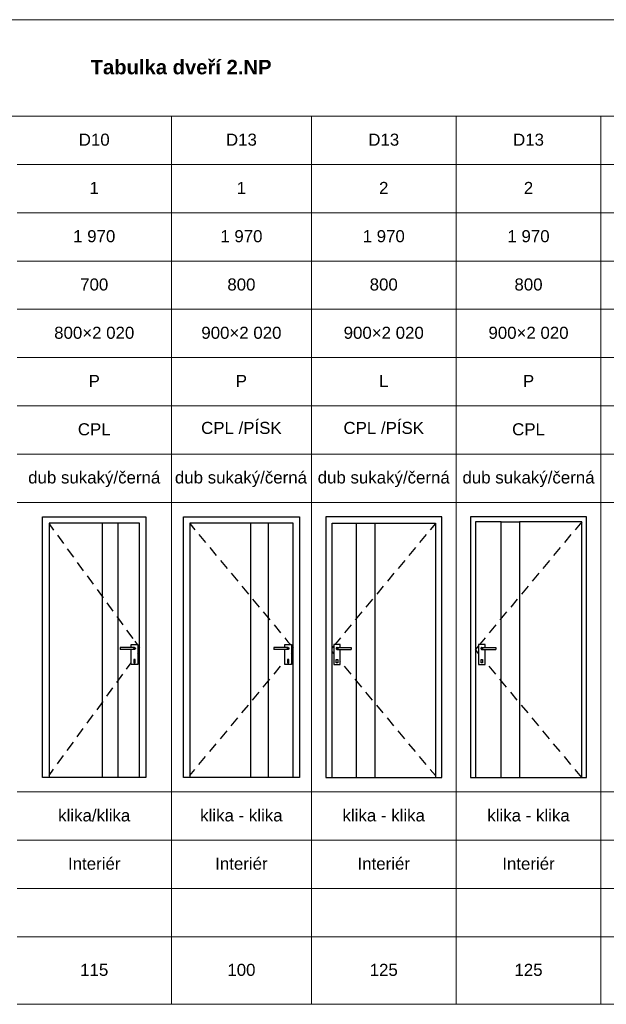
# Paper-space layout 'x TABULKA DVEŘÍ 2.NP' of a CAD drawing. Header units: millimetres. Extents: x 6 to 415, y 5 to 229.
# Tile 2 of 3: x 177 to 283, y 52 to 229. Entities that reach past the tile are written whole.
import ezdxf
from ezdxf.xclip import XClip

# ---------------------------------------------------------------- set-up
doc = ezdxf.new("R2010")
doc.units = ezdxf.units.MM
doc.header["$MEASUREMENT"] = 0
doc.header["$XCLIPFRAME"] = 0
doc.styles.add('GENEROVANÝ_STYL_1', font='txt')
doc.styles.add('GENEROVANÝ_STYL_2', font='txt')

# ---------------------------------------------------------------- blocks, each defined once
blk = doc.blocks.new('Kresba_1_1', base_point=(6.25, 228.9))
at = {"color": 7, "linetype": 'Continuous', "lineweight": 13, "ltscale": 0.869565}
for p, q in [((6.25, 228.9), (406.25, 228.9)), ((6.25, 211.51), (406.25, 211.51)), ((204.51, 202.81), (204.51, 211.51)), ((229.73, 202.81), (229.73, 211.51)), ((255.82, 202.81), (255.82, 211.51)), ((281.9, 202.81), (281.9, 211.51)), ((176.69, 202.81), (204.51, 202.81)), ((204.51, 202.81), (229.73, 202.81)), ((204.51, 194.12), (204.51, 202.81)), ((229.73, 202.81), (255.82, 202.81)), ((229.73, 194.12), (229.73, 202.81)), ((255.82, 202.81), (281.9, 202.81)), ((255.82, 194.12), (255.82, 202.81)), ((281.9, 202.81), (321.03, 202.81)), ((281.9, 194.12), (281.9, 202.81)), ((176.69, 194.12), (204.51, 194.12)), ((204.51, 194.12), (229.73, 194.12)), ((204.51, 185.42), (204.51, 194.12)), ((229.73, 194.12), (255.82, 194.12)), ((229.73, 185.42), (229.73, 194.12)), ((255.82, 194.12), (281.9, 194.12)), ((255.82, 185.42), (255.82, 194.12)), ((281.9, 194.12), (321.03, 194.12)), ((281.9, 185.42), (281.9, 194.12)), ((176.69, 185.42), (204.51, 185.42)), ((204.51, 185.42), (229.73, 185.42)), ((204.51, 176.73), (204.51, 185.42)), ((229.73, 185.42), (255.82, 185.42)), ((229.73, 176.73), (229.73, 185.42)), ((255.82, 185.42), (281.9, 185.42)), ((255.82, 176.73), (255.82, 185.42)), ((281.9, 185.42), (321.03, 185.42)), ((281.9, 176.73), (281.9, 185.42)), ((176.69, 176.73), (204.51, 176.73)), ((204.51, 176.73), (229.73, 176.73)), ((204.51, 168.03), (204.51, 176.73)), ((229.73, 176.73), (255.82, 176.73)), ((229.73, 168.03), (229.73, 176.73)), ((255.82, 176.73), (281.9, 176.73)), ((255.82, 168.03), (255.82, 176.73)), ((281.9, 176.73), (321.03, 176.73)), ((281.9, 168.03), (281.9, 176.73)), ((176.69, 168.03), (204.51, 168.03)), ((204.51, 168.03), (229.73, 168.03)), ((204.51, 159.33), (204.51, 168.03)), ((229.73, 168.03), (255.82, 168.03)), ((229.73, 159.33), (229.73, 168.03)), ((255.82, 168.03), (281.9, 168.03)), ((255.82, 159.33), (255.82, 168.03)), ((281.9, 168.03), (321.03, 168.03)), ((281.9, 159.33), (281.9, 168.03)), ((176.69, 159.33), (204.51, 159.33)), ((204.51, 159.33), (229.73, 159.33)), ((204.51, 150.64), (204.51, 159.33)), ((229.73, 159.33), (255.82, 159.33)), ((229.73, 150.64), (229.73, 159.33)), ((255.82, 159.33), (281.9, 159.33)), ((255.82, 150.64), (255.82, 159.33)), ((281.9, 159.33), (321.03, 159.33)), ((281.9, 150.64), (281.9, 159.33)), ((176.69, 150.64), (204.51, 150.64)), ((204.51, 150.64), (229.73, 150.64)), ((204.51, 141.94), (204.51, 150.64)), ((229.73, 150.64), (255.82, 150.64)), ((229.73, 141.94), (229.73, 150.64)), ((255.82, 150.64), (281.9, 150.64)), ((255.82, 141.94), (255.82, 150.64)), ((281.9, 150.64), (321.03, 150.64)), ((281.9, 141.94), (281.9, 150.64)), ((176.69, 141.94), (204.51, 141.94)), ((204.51, 141.94), (229.73, 141.94)), ((204.51, 89.77), (204.51, 141.94)), ((229.73, 141.94), (255.82, 141.94)), ((229.73, 89.77), (229.73, 141.94)), ((255.82, 141.94), (281.9, 141.94)), ((255.82, 89.77), (255.82, 141.94)), ((281.9, 141.94), (321.03, 141.94)), ((281.9, 89.77), (281.9, 141.94)), ((176.69, 89.77), (204.51, 89.77)), ((204.51, 89.77), (229.73, 89.77)), ((204.51, 81.07), (204.51, 89.77)), ((229.73, 89.77), (255.82, 89.77)), ((229.73, 81.07), (229.73, 89.77)), ((255.82, 89.77), (281.9, 89.77)), ((255.82, 81.07), (255.82, 89.77)), ((281.9, 89.77), (321.03, 89.77)), ((281.9, 81.07), (281.9, 89.77)), ((176.69, 81.07), (204.51, 81.07)), ((204.51, 81.07), (229.73, 81.07)), ((204.51, 72.38), (204.51, 81.07)), ((229.73, 81.07), (255.82, 81.07)), ((229.73, 72.38), (229.73, 81.07)), ((255.82, 81.07), (281.9, 81.07)), ((255.82, 72.38), (255.82, 81.07)), ((281.9, 81.07), (321.03, 81.07)), ((281.9, 72.38), (281.9, 81.07)), ((176.69, 72.38), (204.51, 72.38)), ((204.51, 72.38), (229.73, 72.38)), ((204.51, 63.68), (204.51, 72.38)), ((229.73, 72.38), (255.82, 72.38)), ((229.73, 63.68), (229.73, 72.38)), ((255.82, 72.38), (281.9, 72.38)), ((255.82, 63.68), (255.82, 72.38)), ((281.9, 72.38), (321.03, 72.38)), ((281.9, 63.68), (281.9, 72.38)), ((176.69, 63.68), (204.51, 63.68)), ((204.51, 63.68), (229.73, 63.68)), ((204.51, 51.51), (204.51, 63.68)), ((229.73, 63.68), (255.82, 63.68)), ((229.73, 51.51), (229.73, 63.68)), ((255.82, 63.68), (281.9, 63.68)), ((255.82, 51.51), (255.82, 63.68)), ((281.9, 63.68), (321.03, 63.68)), ((281.9, 51.51), (281.9, 63.68)), ((176.69, 51.51), (204.51, 51.51)), ((204.51, 51.51), (229.73, 51.51)), ((229.73, 51.51), (255.82, 51.51)), ((255.82, 51.51), (281.9, 51.51)), ((281.9, 51.51), (321.03, 51.51))]:
    blk.add_line(p, q, dxfattribs=at)
at = {"color": 1, "linetype": 'Continuous', "lineweight": 25, "ltscale": 0.869565}
for p, q in [((181.3, 138.17), (181.3, 139.33)), ((181.3, 139.33), (199.9, 139.33)), ((199.9, 139.33), (199.9, 138.17)), ((206.66, 138.17), (206.66, 139.33)), ((206.66, 139.33), (227.58, 139.33)), ((227.58, 139.33), (227.58, 138.17)), ((232.31, 139.33), (232.31, 138.17)), ((253.23, 139.33), (232.31, 139.33)), ((253.23, 138.17), (253.23, 139.33)), ((279.32, 139.33), (258.4, 139.33)), ((258.4, 139.33), (258.4, 138.17)), ((259.28, 138.45), (259.28, 92.38)), ((263.95, 138.45), (259.28, 138.45)), ((263.95, 92.38), (263.95, 138.45)), ((263.95, 138.45), (267.23, 138.45)), ((267.23, 138.45), (267.23, 92.38)), ((278.44, 138.45), (267.23, 138.45)), ((278.44, 138.45), (277.25, 137.02)), ((278.44, 92.38), (278.44, 138.45)), ((279.32, 138.17), (279.32, 139.33)), ((181.3, 92.38), (181.3, 138.17)), ((182.46, 138.17), (182.46, 92.38)), ((198.73, 138.17), (182.46, 138.17)), ((182.46, 138.07), (183.28, 136.95)), ((192.03, 138.17), (192.03, 92.38)), ((194.91, 92.38), (194.91, 138.17)), ((198.73, 92.38), (198.73, 138.17)), ((199.9, 138.17), (199.9, 92.38)), ((206.66, 92.38), (206.66, 138.17)), ((207.82, 138.17), (207.82, 92.38)), ((226.42, 138.17), (207.82, 138.17)), ((207.82, 138.12), (208.73, 137.02)), ((218.75, 138.17), (218.75, 92.38)), ((222.03, 92.38), (222.03, 138.17)), ((226.42, 92.38), (226.42, 138.17)), ((227.58, 138.17), (227.58, 92.38)), ((232.31, 138.17), (232.31, 92.38)), ((233.47, 92.38), (233.47, 138.17)), ((233.47, 138.17), (252.07, 138.17)), ((237.86, 92.38), (237.86, 138.17)), ((241.14, 138.17), (241.14, 92.38)), ((252.07, 138.12), (251.16, 137.02)), ((252.07, 138.17), (252.07, 92.38)), ((253.23, 92.38), (253.23, 138.17)), ((258.4, 138.17), (258.4, 92.38)), ((279.32, 92.38), (279.32, 138.17)), ((183.97, 136.01), (185.06, 134.51)), ((209.47, 136.13), (210.66, 134.7)), ((250.42, 136.13), (249.23, 134.7)), ((276.5, 136.13), (275.32, 134.7)), ((185.75, 133.57), (186.85, 132.07)), ((211.41, 133.8), (212.6, 132.37)), ((248.49, 133.8), (247.3, 132.37)), ((274.57, 133.8), (273.38, 132.37)), ((213.34, 131.48), (214.53, 130.05)), ((246.55, 131.48), (245.36, 130.05)), ((272.64, 131.48), (271.45, 130.05)), ((187.53, 131.13), (188.63, 129.63)), ((189.31, 128.69), (190.41, 127.19)), ((215.27, 129.16), (216.46, 127.73)), ((244.62, 129.16), (243.43, 127.73)), ((270.71, 129.16), (269.52, 127.73)), ((191.1, 126.25), (192.19, 124.75)), ((217.2, 126.83), (218.39, 125.4)), ((242.69, 126.83), (241.5, 125.4)), ((268.78, 126.83), (267.59, 125.4)), ((219.14, 124.51), (220.32, 123.08)), ((240.76, 124.51), (239.57, 123.08)), ((266.84, 124.51), (265.65, 123.08)), ((192.88, 123.81), (193.98, 122.31)), ((194.66, 121.37), (195.76, 119.87)), ((221.07, 122.19), (222.26, 120.76)), ((238.82, 122.19), (237.64, 120.76)), ((264.91, 122.19), (263.72, 120.76)), ((196.44, 118.93), (197.54, 117.43)), ((223, 119.86), (224.19, 118.43)), ((236.89, 119.86), (235.7, 118.43)), ((262.98, 119.86), (261.79, 118.43)), ((224.93, 117.54), (225.51, 116.84)), ((234.96, 117.54), (234.38, 116.84)), ((261.05, 117.54), (260.47, 116.84)), ((195.29, 115.79), (195.29, 115.78)), ((197.41, 115.79), (195.29, 115.79)), ((195.29, 115.78), (195.29, 115.77)), ((195.29, 115.77), (195.29, 115.76)), ((195.29, 115.76), (195.29, 115.74)), ((195.29, 115.74), (195.29, 115.71)), ((195.29, 115.71), (195.29, 115.69)), ((195.29, 115.69), (195.29, 115.66)), ((195.29, 115.66), (195.29, 115.62)), ((195.29, 115.62), (195.29, 115.59)), ((195.29, 115.59), (195.29, 115.56)), ((195.29, 115.56), (195.29, 115.53)), ((195.29, 115.53), (195.29, 115.51)), ((195.29, 115.51), (195.29, 115.49)), ((195.29, 115.49), (195.29, 115.47)), ((195.29, 115.47), (195.29, 115.46)), ((195.29, 115.46), (195.29, 115.46)), ((197.41, 115.46), (195.29, 115.46)), ((197.27, 115.79), (197.27, 116.32)), ((197.27, 116.32), (198.43, 116.32)), ((197.27, 112.72), (197.27, 115.46)), ((197.63, 115.79), (197.41, 115.79)), ((197.63, 115.46), (197.41, 115.46)), ((197.79, 115.79), (197.63, 115.79)), ((197.79, 115.46), (197.63, 115.46)), ((197.68, 115.76), (197.69, 115.74)), ((197.69, 115.51), (197.68, 115.49)), ((197.69, 115.74), (197.7, 115.71)), ((197.7, 115.53), (197.69, 115.51)), ((197.7, 115.71), (197.71, 115.69)), ((197.71, 115.56), (197.7, 115.53)), ((197.71, 115.69), (197.71, 115.66)), ((197.71, 115.66), (197.71, 115.62)), ((197.71, 115.62), (197.71, 115.59)), ((197.71, 115.59), (197.71, 115.56)), ((197.85, 115.79), (197.79, 115.79)), ((197.85, 115.46), (197.79, 115.46)), ((197.85, 115.79), (197.88, 115.78)), ((197.88, 115.46), (197.85, 115.46)), ((197.87, 115.76), (197.89, 115.74)), ((197.89, 115.51), (197.87, 115.49)), ((197.88, 115.78), (197.91, 115.77)), ((197.91, 115.47), (197.88, 115.46)), ((197.89, 115.74), (197.91, 115.71)), ((197.91, 115.53), (197.89, 115.51)), ((197.91, 115.77), (197.94, 115.76)), ((197.91, 115.71), (197.93, 115.69)), ((197.93, 115.56), (197.91, 115.53)), ((197.94, 115.49), (197.91, 115.47)), ((197.92, 116.92), (198.35, 116.32)), ((197.93, 115.69), (197.93, 115.66)), ((197.93, 115.66), (197.94, 115.62)), ((197.94, 115.62), (197.93, 115.59)), ((197.93, 115.59), (197.93, 115.56)), ((197.94, 115.76), (197.97, 115.74)), ((197.97, 115.51), (197.94, 115.49)), ((197.97, 115.74), (197.99, 115.71)), ((197.99, 115.53), (197.97, 115.51)), ((197.99, 115.71), (198, 115.69)), ((198, 115.56), (197.99, 115.53)), ((198, 115.69), (198.01, 115.66)), ((198.01, 115.59), (198, 115.56)), ((198.01, 115.66), (198.01, 115.62)), ((198.01, 115.62), (198.01, 115.59)), ((198.43, 116.32), (198.43, 112.72)), ((198.43, 116.21), (198.73, 115.8)), ((222.98, 115.79), (222.98, 115.78)), ((225.09, 115.79), (222.98, 115.79)), ((222.98, 115.78), (222.98, 115.77)), ((222.98, 115.77), (222.98, 115.76)), ((222.98, 115.76), (222.98, 115.74)), ((222.98, 115.74), (222.98, 115.71)), ((222.98, 115.71), (222.98, 115.69)), ((222.98, 115.69), (222.98, 115.66)), ((222.98, 115.66), (222.98, 115.62)), ((222.98, 115.62), (222.98, 115.59)), ((222.98, 115.59), (222.98, 115.56)), ((222.98, 115.56), (222.98, 115.53)), ((222.98, 115.53), (222.98, 115.51)), ((222.98, 115.51), (222.98, 115.49)), ((222.98, 115.49), (222.98, 115.47)), ((222.98, 115.47), (222.98, 115.46)), ((222.98, 115.46), (222.98, 115.46)), ((225.09, 115.46), (222.98, 115.46)), ((224.95, 115.79), (224.95, 116.32)), ((224.95, 116.32), (226.12, 116.32)), ((224.95, 112.72), (224.95, 115.46)), ((225.31, 115.79), (225.09, 115.79)), ((225.31, 115.46), (225.09, 115.46)), ((225.48, 115.79), (225.31, 115.79)), ((225.48, 115.46), (225.31, 115.46)), ((225.36, 115.76), (225.37, 115.74)), ((225.37, 115.51), (225.36, 115.49)), ((225.37, 115.74), (225.38, 115.71)), ((225.38, 115.53), (225.37, 115.51)), ((225.38, 115.71), (225.39, 115.69)), ((225.39, 115.56), (225.38, 115.53)), ((225.39, 115.69), (225.4, 115.66)), ((225.4, 115.59), (225.39, 115.56)), ((225.4, 115.66), (225.4, 115.62)), ((225.4, 115.62), (225.4, 115.59)), ((225.53, 115.79), (225.48, 115.79)), ((225.53, 115.46), (225.48, 115.46)), ((225.51, 116.84), (225.94, 116.32)), ((225.53, 115.79), (225.57, 115.78)), ((225.57, 115.46), (225.53, 115.46)), ((225.56, 115.76), (225.58, 115.74)), ((225.58, 115.51), (225.56, 115.49)), ((225.57, 115.78), (225.6, 115.77)), ((225.6, 115.47), (225.57, 115.46)), ((225.58, 115.74), (225.6, 115.71)), ((225.6, 115.53), (225.58, 115.51)), ((225.6, 115.77), (225.63, 115.76)), ((225.6, 115.71), (225.61, 115.69)), ((225.61, 115.56), (225.6, 115.53)), ((225.63, 115.49), (225.6, 115.47)), ((225.61, 115.69), (225.62, 115.66)), ((225.62, 115.59), (225.61, 115.56)), ((225.62, 115.66), (225.62, 115.62)), ((225.62, 115.62), (225.62, 115.59)), ((225.63, 115.76), (225.65, 115.74)), ((225.65, 115.51), (225.63, 115.49)), ((225.65, 115.74), (225.67, 115.71)), ((225.67, 115.53), (225.65, 115.51)), ((225.67, 115.71), (225.69, 115.69)), ((225.69, 115.56), (225.67, 115.53)), ((225.69, 115.69), (225.69, 115.66)), ((225.69, 115.66), (225.7, 115.62)), ((225.7, 115.62), (225.69, 115.59)), ((225.69, 115.59), (225.69, 115.56)), ((226.12, 116.32), (226.12, 112.72)), ((226.12, 116.11), (226.42, 115.75)), ((233.78, 116.11), (233.47, 115.75)), ((234.94, 116.32), (233.78, 116.32)), ((233.78, 116.32), (233.78, 112.72)), ((234.38, 116.84), (233.95, 116.32)), ((234.2, 115.66), (234.19, 115.62)), ((234.19, 115.62), (234.2, 115.59)), ((234.21, 115.69), (234.2, 115.66)), ((234.2, 115.59), (234.21, 115.56)), ((234.22, 115.71), (234.21, 115.69)), ((234.21, 115.56), (234.22, 115.53)), ((234.24, 115.74), (234.22, 115.71)), ((234.22, 115.53), (234.24, 115.51)), ((234.27, 115.76), (234.24, 115.74)), ((234.24, 115.51), (234.27, 115.49)), ((234.29, 115.77), (234.27, 115.76)), ((234.28, 115.69), (234.27, 115.66)), ((234.27, 115.66), (234.27, 115.62)), ((234.27, 115.62), (234.27, 115.59)), ((234.27, 115.59), (234.28, 115.56)), ((234.27, 115.49), (234.29, 115.47)), ((234.29, 115.71), (234.28, 115.69)), ((234.28, 115.56), (234.29, 115.53)), ((234.33, 115.78), (234.29, 115.77)), ((234.31, 115.74), (234.29, 115.71)), ((234.29, 115.53), (234.31, 115.51)), ((234.29, 115.47), (234.33, 115.46)), ((234.34, 115.76), (234.31, 115.74)), ((234.31, 115.51), (234.34, 115.49)), ((234.36, 115.79), (234.33, 115.78)), ((234.33, 115.46), (234.36, 115.46)), ((234.36, 115.79), (234.42, 115.79)), ((234.36, 115.46), (234.42, 115.46)), ((234.42, 115.79), (234.58, 115.79)), ((234.42, 115.46), (234.58, 115.46)), ((234.5, 115.66), (234.49, 115.62)), ((234.49, 115.62), (234.5, 115.59)), ((234.51, 115.71), (234.5, 115.69)), ((234.5, 115.69), (234.5, 115.66)), ((234.5, 115.59), (234.5, 115.56)), ((234.5, 115.56), (234.51, 115.53)), ((234.52, 115.74), (234.51, 115.71)), ((234.51, 115.53), (234.52, 115.51)), ((234.53, 115.76), (234.52, 115.74)), ((234.52, 115.51), (234.53, 115.49)), ((234.58, 115.79), (234.8, 115.79)), ((234.58, 115.46), (234.8, 115.46)), ((234.8, 115.79), (236.91, 115.79)), ((234.8, 115.46), (236.91, 115.46)), ((234.94, 115.79), (234.94, 116.32)), ((234.94, 112.72), (234.94, 115.46)), ((236.91, 115.79), (236.91, 115.78)), ((236.91, 115.78), (236.91, 115.77)), ((236.91, 115.77), (236.91, 115.76)), ((236.91, 115.76), (236.91, 115.74)), ((236.91, 115.74), (236.91, 115.71)), ((236.91, 115.71), (236.91, 115.69)), ((236.91, 115.69), (236.91, 115.66)), ((236.91, 115.66), (236.91, 115.62)), ((236.91, 115.62), (236.91, 115.59)), ((236.91, 115.59), (236.91, 115.56)), ((236.91, 115.56), (236.91, 115.53)), ((236.91, 115.53), (236.91, 115.51)), ((236.91, 115.51), (236.91, 115.49)), ((236.91, 115.49), (236.91, 115.47)), ((236.91, 115.47), (236.91, 115.46)), ((236.91, 115.46), (236.91, 115.46)), ((259.86, 116.11), (259.28, 115.41)), ((259.86, 114.72), (259.28, 115.41)), ((261.03, 116.32), (259.86, 116.32)), ((259.86, 116.32), (259.86, 112.72)), ((260.47, 116.84), (260.04, 116.32)), ((260.29, 115.69), (260.28, 115.66)), ((260.28, 115.66), (260.28, 115.62)), ((260.28, 115.62), (260.28, 115.59)), ((260.28, 115.59), (260.29, 115.56)), ((260.31, 115.71), (260.29, 115.69)), ((260.29, 115.56), (260.31, 115.53)), ((260.33, 115.74), (260.31, 115.71)), ((260.31, 115.53), (260.33, 115.51)), ((260.35, 115.76), (260.33, 115.74)), ((260.33, 115.51), (260.35, 115.49)), ((260.38, 115.77), (260.35, 115.76)), ((260.35, 115.49), (260.38, 115.47)), ((260.37, 115.69), (260.36, 115.66)), ((260.36, 115.66), (260.36, 115.62)), ((260.36, 115.62), (260.36, 115.59)), ((260.36, 115.59), (260.37, 115.56)), ((260.38, 115.71), (260.37, 115.69)), ((260.37, 115.56), (260.38, 115.53)), ((260.41, 115.78), (260.38, 115.77)), ((260.4, 115.74), (260.38, 115.71)), ((260.38, 115.53), (260.4, 115.51)), ((260.38, 115.47), (260.41, 115.46)), ((260.42, 115.76), (260.4, 115.74)), ((260.4, 115.51), (260.42, 115.49)), ((260.44, 115.79), (260.41, 115.78)), ((260.41, 115.46), (260.44, 115.46)), ((260.44, 115.79), (260.5, 115.79)), ((260.44, 115.46), (260.5, 115.46)), ((260.5, 115.79), (260.66, 115.79)), ((260.5, 115.46), (260.66, 115.46)), ((260.59, 115.69), (260.58, 115.66)), ((260.58, 115.66), (260.58, 115.62)), ((260.58, 115.62), (260.58, 115.59)), ((260.58, 115.59), (260.59, 115.56)), ((260.61, 115.74), (260.59, 115.71)), ((260.59, 115.71), (260.59, 115.69)), ((260.59, 115.56), (260.59, 115.53)), ((260.59, 115.53), (260.61, 115.51)), ((260.62, 115.76), (260.61, 115.74)), ((260.61, 115.51), (260.62, 115.49)), ((260.66, 115.79), (260.89, 115.79)), ((260.66, 115.46), (260.89, 115.46)), ((260.89, 115.79), (263, 115.79)), ((260.89, 115.46), (263, 115.46)), ((261.03, 115.79), (261.03, 116.32)), ((261.03, 112.72), (261.03, 115.46)), ((263, 115.79), (263, 115.78)), ((263, 115.78), (263, 115.77)), ((263, 115.77), (263, 115.76)), ((263, 115.76), (263, 115.74)), ((263, 115.74), (263, 115.71)), ((263, 115.71), (263, 115.69)), ((263, 115.69), (263, 115.66)), ((263, 115.66), (263, 115.62)), ((263, 115.62), (263, 115.59)), ((263, 115.59), (263, 115.56)), ((263, 115.56), (263, 115.53)), ((263, 115.53), (263, 115.51)), ((263, 115.51), (263, 115.49)), ((263, 115.49), (263, 115.47)), ((263, 115.47), (263, 115.46)), ((263, 115.46), (263, 115.46)), ((197.99, 113.6), (197.71, 113.6)), ((197.71, 113.6), (197.71, 113)), ((197.99, 113), (197.99, 113.6)), ((198.43, 114.62), (198.73, 115.03)), ((225.67, 113.6), (225.4, 113.6)), ((225.4, 113.6), (225.4, 113)), ((225.67, 113), (225.67, 113.6)), ((226.12, 114.72), (226.42, 115.08)), ((233.78, 114.72), (233.47, 115.08)), ((234.22, 113), (234.22, 113.6)), ((234.22, 113.6), (234.5, 113.6)), ((234.5, 113.6), (234.5, 113)), ((260.3, 113), (260.3, 113.6)), ((260.3, 113.6), (260.58, 113.6)), ((260.58, 113.6), (260.58, 113)), ((196.44, 111.9), (197.27, 113.03)), ((198.43, 112.72), (197.27, 112.72)), ((197.71, 113), (197.99, 113)), ((223, 110.97), (224.19, 112.4)), ((224.93, 113.29), (224.95, 113.32)), ((226.12, 112.72), (224.95, 112.72)), ((225.4, 113), (225.67, 113)), ((233.78, 112.72), (234.94, 112.72)), ((234.5, 113), (234.22, 113)), ((234.96, 113.29), (234.94, 113.32)), ((236.89, 110.97), (235.7, 112.4)), ((259.86, 112.72), (261.03, 112.72)), ((260.58, 113), (260.3, 113)), ((261.05, 113.29), (261.03, 113.32)), ((262.98, 110.97), (261.79, 112.4)), ((194.66, 109.46), (195.76, 110.96)), ((221.07, 108.64), (222.26, 110.07)), ((238.82, 108.64), (237.64, 110.07)), ((264.91, 108.64), (263.72, 110.07)), ((192.88, 107.02), (193.98, 108.52)), ((219.14, 106.32), (220.32, 107.75)), ((240.76, 106.32), (239.57, 107.75)), ((266.84, 106.32), (265.65, 107.75)), ((191.1, 104.58), (192.19, 106.08)), ((217.2, 104), (218.39, 105.43)), ((242.69, 104), (241.5, 105.43)), ((268.78, 104), (267.59, 105.43)), ((189.31, 102.14), (190.41, 103.64)), ((215.27, 101.67), (216.46, 103.1)), ((244.62, 101.67), (243.43, 103.1)), ((270.71, 101.67), (269.52, 103.1)), ((187.53, 99.7), (188.63, 101.2)), ((213.34, 99.35), (214.53, 100.78)), ((246.55, 99.35), (245.36, 100.78)), ((272.64, 99.35), (271.45, 100.78)), ((185.75, 97.26), (186.85, 98.76)), ((211.41, 97.03), (212.6, 98.46)), ((248.49, 97.03), (247.3, 98.46)), ((274.57, 97.03), (273.38, 98.46)), ((183.97, 94.82), (185.06, 96.32)), ((209.47, 94.7), (210.66, 96.13)), ((250.42, 94.7), (249.23, 96.13)), ((276.5, 94.7), (275.32, 96.13)), ((182.46, 92.38), (181.3, 92.38)), ((182.46, 92.76), (183.28, 93.88)), ((192.03, 92.38), (182.46, 92.38)), ((194.91, 92.38), (192.03, 92.38)), ((198.73, 92.38), (194.91, 92.38)), ((199.9, 92.38), (198.73, 92.38)), ((207.82, 92.38), (206.66, 92.38)), ((207.82, 92.71), (208.73, 93.81)), ((218.75, 92.38), (207.82, 92.38)), ((222.03, 92.38), (218.75, 92.38)), ((226.42, 92.38), (222.03, 92.38)), ((227.58, 92.38), (226.42, 92.38)), ((232.31, 92.38), (233.47, 92.38)), ((233.47, 92.38), (237.86, 92.38)), ((237.86, 92.38), (241.14, 92.38)), ((241.14, 92.38), (252.07, 92.38)), ((252.07, 92.71), (251.16, 93.81)), ((252.07, 92.38), (253.23, 92.38)), ((258.4, 92.38), (259.28, 92.38)), ((259.28, 92.38), (263.95, 92.38)), ((263.95, 92.38), (267.23, 92.38)), ((267.23, 92.38), (278.44, 92.38)), ((278.44, 92.38), (277.25, 93.81)), ((278.44, 92.38), (279.32, 92.38))]:
    blk.add_line(p, q, dxfattribs=at)
at = {"color": 7, "linetype": 'Continuous', "lineweight": 13, "attachment_point": 5}
for s, insert, char_height, style in [('\\A1;{\\pqc;\\fArial|b1|i0|c238|p38;Tabulka dveří 2.NP }', (206.25, 220.34), 2.6087, 'GENEROVANÝ_STYL_1'), ('\\A1;{\\pqc;\\fArial|b0|i0|c238|p38;D10}', (190.6, 207.27), 2.1739, 'GENEROVANÝ_STYL_2'), ('\\A1;{\\pqc;\\fArial|b0|i0|c238|p38;D13}', (217.12, 207.27), 2.1739, 'GENEROVANÝ_STYL_2'), ('\\A1;{\\pqc;\\fArial|b0|i0|c238|p38;D13}', (242.77, 207.27), 2.1739, 'GENEROVANÝ_STYL_2'), ('\\A1;{\\pqc;\\fArial|b0|i0|c238|p38;D13}', (268.86, 207.27), 2.1739, 'GENEROVANÝ_STYL_2'), ('\\A1;{\\pqc;\\fArial|b0|i0|c238|p38;1}', (190.6, 198.59), 2.1739, 'GENEROVANÝ_STYL_2'), ('\\A1;{\\pqc;\\fArial|b0|i0|c238|p38;1}', (217.12, 198.59), 2.1739, 'GENEROVANÝ_STYL_2'), ('\\A1;{\\pqc;\\fArial|b0|i0|c238|p38;2}', (242.77, 198.59), 2.1739, 'GENEROVANÝ_STYL_2'), ('\\A1;{\\pqc;\\fArial|b0|i0|c238|p38;2}', (268.86, 198.59), 2.1739, 'GENEROVANÝ_STYL_2'), ('\\A1;{\\pqc;\\fArial|b0|i0|c238|p38;1\xa0970}', (190.6, 189.88), 2.1739, 'GENEROVANÝ_STYL_2'), ('\\A1;{\\pqc;\\fArial|b0|i0|c238|p38;1\xa0970}', (217.12, 189.88), 2.1739, 'GENEROVANÝ_STYL_2'), ('\\A1;{\\pqc;\\fArial|b0|i0|c238|p38;1\xa0970}', (242.77, 189.88), 2.1739, 'GENEROVANÝ_STYL_2'), ('\\A1;{\\pqc;\\fArial|b0|i0|c238|p38;1\xa0970}', (268.86, 189.88), 2.1739, 'GENEROVANÝ_STYL_2'), ('\\A1;{\\pqc;\\fArial|b0|i0|c238|p38;700}', (190.6, 181.18), 2.1739, 'GENEROVANÝ_STYL_2'), ('\\A1;{\\pqc;\\fArial|b0|i0|c238|p38;800}', (217.12, 181.18), 2.1739, 'GENEROVANÝ_STYL_2'), ('\\A1;{\\pqc;\\fArial|b0|i0|c238|p38;800}', (242.77, 181.18), 2.1739, 'GENEROVANÝ_STYL_2'), ('\\A1;{\\pqc;\\fArial|b0|i0|c238|p38;800}', (268.86, 181.18), 2.1739, 'GENEROVANÝ_STYL_2'), ('\\A1;{\\pqc;\\fArial|b0|i0|c238|p38;800×2\xa0020}', (190.6, 172.48), 2.1739, 'GENEROVANÝ_STYL_2'), ('\\A1;{\\pqc;\\fArial|b0|i0|c238|p38;900×2\xa0020}', (217.12, 172.48), 2.1739, 'GENEROVANÝ_STYL_2'), ('\\A1;{\\pqc;\\fArial|b0|i0|c238|p38;900×2\xa0020}', (242.77, 172.48), 2.1739, 'GENEROVANÝ_STYL_2'), ('\\A1;{\\pqc;\\fArial|b0|i0|c238|p38;900×2\xa0020}', (268.86, 172.48), 2.1739, 'GENEROVANÝ_STYL_2'), ('\\A1;{\\pqc;\\fArial|b0|i0|c238|p38;P}', (190.6, 163.81), 2.1739, 'GENEROVANÝ_STYL_2'), ('\\A1;{\\pqc;\\fArial|b0|i0|c238|p38;P}', (217.12, 163.81), 2.1739, 'GENEROVANÝ_STYL_2'), ('\\A1;{\\pqc;\\fArial|b0|i0|c238|p38;L}', (242.77, 163.81), 2.1739, 'GENEROVANÝ_STYL_2'), ('\\A1;{\\pqc;\\fArial|b0|i0|c238|p38;P}', (268.86, 163.81), 2.1739, 'GENEROVANÝ_STYL_2'), ('\\A1;{\\pqc;\\fArial|b0|i0|c238|p38;CPL}', (190.6, 155.09), 2.1739, 'GENEROVANÝ_STYL_2'), ('\\A1;{\\pqc;\\fArial|b0|i0|c238|p38;CPL /PÍSK}', (217.12, 155.34), 2.1739, 'GENEROVANÝ_STYL_2'), ('\\A1;{\\pqc;\\fArial|b0|i0|c238|p38;CPL /PÍSK}', (242.77, 155.34), 2.1739, 'GENEROVANÝ_STYL_2'), ('\\A1;{\\pqc;\\fArial|b0|i0|c238|p38;CPL}', (268.86, 155.09), 2.1739, 'GENEROVANÝ_STYL_2'), ('\\A1;{\\pqc;\\fArial|b0|i0|c238|p38;dub sukaký/černá}', (190.6, 146.1), 2.1739, 'GENEROVANÝ_STYL_2'), ('\\A1;{\\pqc;\\fArial|b0|i0|c238|p38;dub sukaký/černá}', (217.04, 146.1), 2.1739, 'GENEROVANÝ_STYL_2'), ('\\A1;{\\pqc;\\fArial|b0|i0|c238|p38;dub sukaký/černá}', (242.77, 146.1), 2.1739, 'GENEROVANÝ_STYL_2'), ('\\A1;{\\pqc;\\fArial|b0|i0|c238|p38;dub sukaký/černá}', (268.86, 146.1), 2.1739, 'GENEROVANÝ_STYL_2'), ('\\A1;{\\pqc;\\fArial|b0|i0|c238|p38;klika/klika}', (190.6, 85.53), 2.1739, 'GENEROVANÝ_STYL_2'), ('\\A1;{\\pqc;\\fArial|b0|i0|c238|p38;klika - klika}', (217.12, 85.53), 2.1739, 'GENEROVANÝ_STYL_2'), ('\\A1;{\\pqc;\\fArial|b0|i0|c238|p38;klika - klika}', (242.77, 85.53), 2.1739, 'GENEROVANÝ_STYL_2'), ('\\A1;{\\pqc;\\fArial|b0|i0|c238|p38;klika - klika}', (268.86, 85.53), 2.1739, 'GENEROVANÝ_STYL_2'), ('\\A1;{\\pqc;\\fArial|b0|i0|c238|p38;Interiér}', (190.6, 76.83), 2.1739, 'GENEROVANÝ_STYL_2'), ('\\A1;{\\pqc;\\fArial|b0|i0|c238|p38;Interiér}', (217.12, 76.83), 2.1739, 'GENEROVANÝ_STYL_2'), ('\\A1;{\\pqc;\\fArial|b0|i0|c238|p38;Interiér}', (242.77, 76.83), 2.1739, 'GENEROVANÝ_STYL_2'), ('\\A1;{\\pqc;\\fArial|b0|i0|c238|p38;Interiér}', (268.86, 76.83), 2.1739, 'GENEROVANÝ_STYL_2'), ('\\A1;{\\pqc;\\fArial|b0|i0|c238|p38;115}', (190.6, 57.7), 2.1739, 'GENEROVANÝ_STYL_2'), ('\\A1;{\\pqc;\\fArial|b0|i0|c238|p38;100}', (217.12, 57.7), 2.1739, 'GENEROVANÝ_STYL_2'), ('\\A1;{\\pqc;\\fArial|b0|i0|c238|p38;125}', (242.77, 57.7), 2.1739, 'GENEROVANÝ_STYL_2'), ('\\A1;{\\pqc;\\fArial|b0|i0|c238|p38;125}', (268.86, 57.7), 2.1739, 'GENEROVANÝ_STYL_2')]:
    blk.add_mtext(s, dxfattribs=dict(at, insert=insert, char_height=char_height, style=style))

psp = doc.layouts.new('x TABULKA DVEŘÍ 2.NP')

# ---------------------------------------------------------------- block references
at = {"color": 9, "linetype": 'Continuous', "lineweight": 13}
ref = psp.add_blockref('Kresba_1_1', (6.25, 228.9), dxfattribs=at)
XClip(ref).set_block_clipping_path([(3, 48.0757771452), (413.0609862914, 232.1498928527)])

doc.saveas('drawing.dxf')
